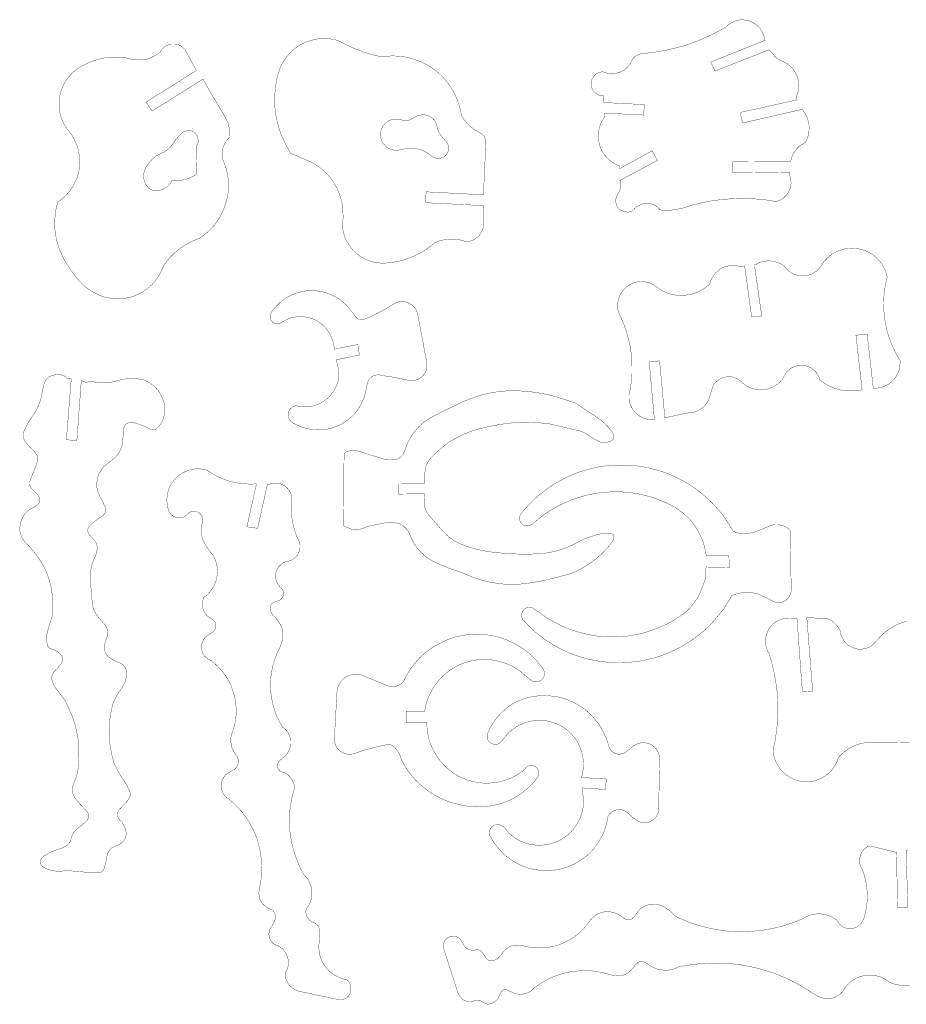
# Model space of a CAD drawing. Header units: millimetres. Extents: x 708 to 1207, y 129 to 426.
# Tile 1 of 2: x 708 to 975, y 130 to 426. Entities that reach past the tile are written whole.
import ezdxf

# ---------------------------------------------------------------- set-up
doc = ezdxf.new("R2010")
doc.units = ezdxf.units.MM

# ---------------------------------------------------------------- blocks, each defined once
blk = doc.blocks.new('WMF0')
at = {"color": 29, "lineweight": 0, "const_width": 0.149}
for points in [[(286.05, -89.3), (286.65, -90.19), (287.49, -90.93), (288.43, -91.48), (289.48, -91.93), (290.57, -92.07), (291.66, -92.07), (292.65, -91.83), (293.65, -91.33), (294.49, -90.34), (295.48, -89.54), (296.57, -88.9), (297.72, -88.4), (299.01, -88.05), (300.2, -87.95), (301.44, -88), (302.68, -88.3), (303.87, -88.7), (304.96, -89.39), (305.96, -90.19), (306.8, -91.08), (309.33, -91.23), (311.81, -91.18), (314.34, -90.88), (316.83, -90.34), (319.21, -89.69), (321.54, -88.85), (326.01, -87.76), (330.48, -86.86), (334.99, -86.22), (339.51, -85.82), (344.03, -85.62), (348.59, -85.62), (353.21, -85.87), (357.73, -86.32), (362.19, -87.06), (363.48, -86.66), (364.72, -86.07), (365.82, -85.27), (366.76, -84.33), (367.65, -83.29), (368.35, -82.1), (368.84, -80.86), (369.14, -79.57), (369.34, -78.23), (369.29, -76.89), (368.99, -75.5), (368.55, -74.26), (368.7, -73.01), (341.5, -73.36), (341.5, -68), (369.14, -67.9), (369.59, -66.21), (370.18, -64.58), (371.08, -63.14), (372.12, -61.75), (373.31, -60.56), (374.75, -59.61), (376.24, -58.77), (377.03, -57.23), (377.53, -55.54), (377.88, -53.85), (377.98, -52.12), (377.93, -50.33), (377.63, -48.64), (377.08, -47.01), (376.29, -45.37), (375.4, -43.93), (374.8, -42.89), (346.11, -49.49), (345.02, -44.42), (372.27, -38.37), (371.72, -37.28), (372.37, -35.79), (372.77, -34.15), (373.01, -32.46), (373.01, -30.87), (372.87, -29.19), (372.42, -27.5), (371.77, -26.01), (370.93, -24.57), (369.94, -23.23), (368.75, -22.09), (367.45, -21.05), (365.92, -20.2), (362.94, -18.86), (362.09, -18.12), (361.35, -17.32), (360.75, -16.48), (359.91, -15.68), (358.82, -14.44), (332.96, -24.57), (330.87, -20.3), (356.88, -9.93), (356.73, -9.48), (356.39, -7.94), (355.84, -6.55), (355.19, -5.26), (354.35, -4.02), (353.31, -2.93), (352.12, -1.99), (350.78, -1.24), (349.39, -0.65), (347.95, -0.3), (346.41, -0.1), (344.92, -0.1), (343.43, -0.4), (341.99, -0.89), (340.7, -1.54), (339.46, -2.38), (338.32, -3.42), (334.35, -5.71), (330.23, -7.74), (326.01, -9.58), (321.79, -11.27), (317.42, -12.66), (312.95, -13.85), (308.49, -14.84), (303.97, -15.59), (299.45, -16.08), (297.87, -16.23), (296.28, -16.73), (294.89, -17.42), (293.75, -18.51), (293, -19.8), (292.31, -21.05), (291.41, -22.24), (290.47, -23.28), (289.28, -24.22), (288.04, -24.87), (286.65, -25.41), (285.26, -25.71), (283.82, -25.81), (282.33, -25.76), (280.94, -25.51), (279.55, -25.02), (278.51, -25.02), (277.42, -25.26), (276.47, -25.76), (275.63, -26.41), (274.88, -27.2), (274.29, -28.09), (273.84, -29.09), (273.69, -30.18), (273.69, -31.22), (273.84, -32.31), (274.24, -33.31), (274.83, -34.25), (275.53, -35.04), (276.37, -35.69), (277.42, -36.18), (278.41, -36.43), (279.5, -36.48), (279.5, -39.66), (299.01, -40.65), (298.86, -45.67), (280.15, -44.72), (280.29, -46.26), (279.3, -47.7), (278.41, -49.34), (277.81, -50.98), (277.32, -52.71), (277.07, -54.5), (277.02, -56.29), (277.22, -58.07), (277.61, -59.86), (278.16, -61.55), (278.95, -63.19), (279.95, -64.63), (281.14, -65.97), (282.43, -67.26), (283.87, -68.3), (285.41, -69.19), (287.09, -69.94), (287.19, -71.33), (302.83, -62.79), (305.36, -67.36), (287.39, -76.99), (287.54, -77.03), (287.59, -80.81), (287.29, -82), (286.65, -83.14), (286.05, -84.03), (285.65, -85.03), (285.41, -86.12), (285.41, -87.21), (285.65, -88.3), (286.05, -89.3), (286.05, -89.3)], [(159.73, -110.49), (158.79, -109.35), (157.69, -107.66), (156.6, -105.92), (155.71, -104.04), (155.11, -102.1), (154.72, -100.07), (154.47, -98.08), (154.86, -95.6), (154.86, -93.17), (154.76, -90.68), (154.47, -88.2), (153.87, -85.82), (153.13, -83.44), (152.18, -81.15), (150.99, -78.92), (149.65, -76.84), (148.16, -74.9), (146.43, -73.06), (144.59, -71.43), (142.55, -69.94), (140.47, -68.65), (138.24, -67.55), (129.8, -63.98), (128.11, -61.1), (126.67, -58.22), (125.33, -55.29), (124.24, -52.12), (123.39, -48.94), (122.75, -45.76), (122.3, -42.49), (122.2, -39.21), (122.2, -35.94), (122.5, -32.66), (122.95, -29.38), (123.74, -26.21), (124.39, -24.12), (125.18, -22.14), (126.22, -20.2), (127.42, -18.41), (128.76, -16.73), (130.29, -15.14), (131.88, -13.75), (133.67, -12.51), (135.61, -11.42), (137.59, -10.57), (139.58, -9.93), (141.76, -9.38), (143.89, -9.08), (146.08, -9.03), (148.26, -9.13), (150.35, -9.43), (152.48, -9.98), (156.4, -12.06), (160.47, -13.85), (164.64, -15.49), (168.91, -16.78), (173.28, -17.82), (175.76, -17.47), (178.29, -17.37), (180.82, -17.42), (183.31, -17.67), (185.84, -18.12), (188.27, -18.76), (190.7, -19.61), (192.98, -20.55), (195.22, -21.69), (197.4, -23.08), (199.44, -24.57), (201.37, -26.21), (203.16, -27.99), (204.7, -29.93), (206.24, -32.02), (207.53, -34.1), (208.72, -36.38), (209.71, -38.72), (210.51, -41.1), (211.15, -43.58), (211.6, -46.01), (212.74, -47.8), (214.08, -49.44), (215.52, -50.88), (217.16, -52.22), (218.89, -53.36), (220.73, -54.4), (221.53, -54.9), (222.27, -55.59), (222.67, -56.39), (223.11, -57.83), (223.21, -59.17), (223.16, -60.56), (222.07, -83.84), (194.62, -82.4), (194.47, -87.61), (222.12, -89), (222.27, -93.91), (222.17, -97.19), (222.12, -98.53), (221.87, -99.87), (221.38, -101.16), (220.73, -102.35), (219.89, -103.44), (218.89, -104.38), (217.75, -105.18), (216.51, -105.77), (215.17, -106.17), (213.88, -106.32), (211.95, -105.67), (210.06, -105.23), (208.17, -105.03), (206.24, -105.03), (204.35, -105.18), (202.37, -105.53), (200.53, -106.02), (198.74, -106.82), (196.56, -108.6), (194.08, -110.34), (191.64, -111.78), (189.06, -113.07), (186.38, -114.16), (183.6, -115.11), (180.77, -115.8), (177.94, -116.3), (175.07, -116.5), (173.03, -116.5), (171, -116.35), (168.96, -115.9), (167.02, -115.25), (165.14, -114.41), (163.35, -113.42), (161.71, -112.23), (160.22, -110.89)], [(87.81, -28.49), (87.81, -28.49), (91.78, -35.44), (98.03, -45.86), (98.97, -47.75), (99.82, -49.69), (100.41, -51.82), (100.71, -53.9), (100.76, -56.04), (99.62, -57.23), (98.68, -58.52), (97.93, -59.96), (97.39, -61.55), (96.99, -63.14), (96.99, -64.73), (97.09, -66.41), (98.08, -68.65), (98.83, -70.93), (99.37, -73.31), (99.82, -75.69), (99.97, -78.08), (99.97, -80.51), (99.82, -82.94), (99.37, -85.32), (98.78, -87.66), (98.03, -89.89), (97.09, -92.17), (95.95, -94.31), (94.71, -96.34), (93.27, -98.33), (91.63, -100.07), (89.89, -101.75), (88, -103.29), (86.12, -104.68), (83.49, -105.67), (81.01, -106.87), (78.62, -108.26), (76.29, -109.89), (74.21, -111.63), (72.27, -113.62), (70.48, -115.7), (68.85, -117.93), (68.1, -119.92), (67.06, -121.86), (65.97, -123.64), (64.68, -125.38), (63.29, -126.92), (61.65, -128.36), (59.96, -129.65), (58.17, -130.79), (56.24, -131.68), (54.2, -132.48), (52.22, -133.07), (50.03, -133.42), (47.95, -133.62), (45.81, -133.62), (43.68, -133.37), (41.59, -133.02), (39.56, -132.43), (37.62, -131.58), (35.19, -130.34), (32.91, -128.9), (30.72, -127.17), (28.79, -125.28), (27, -123.2), (24.62, -119.92), (23.63, -118.43), (22.14, -116.2), (20.85, -113.77), (19.71, -111.28), (18.66, -108.75), (17.92, -106.17), (17.37, -103.49), (16.98, -100.76), (16.88, -98.03), (16.93, -95.35), (17.17, -92.57), (17.62, -89.89), (18.32, -87.26), (20.1, -85.97), (21.74, -84.58), (23.28, -82.94), (24.62, -81.25), (25.81, -79.42), (26.75, -77.48), (27.65, -75.45), (28.24, -73.31), (28.69, -71.18), (28.84, -68.94), (28.84, -66.81), (28.54, -64.63), (28.19, -62.49), (27.55, -60.36), (26.7, -58.37), (25.26, -55.59), (23.73, -53.56), (22.49, -51.92), (21.44, -50.18), (20.55, -48.4), (19.8, -46.51), (19.31, -44.57), (18.96, -42.54), (18.91, -40.5), (18.96, -38.47), (19.26, -36.48), (19.76, -34.55), (20.45, -32.66), (21.24, -30.82), (22.29, -29.09), (23.48, -27.45), (24.82, -25.91), (26.36, -24.57), (27.9, -23.38), (30.33, -21.94), (32.81, -20.75), (35.34, -19.71), (37.97, -18.91), (40.7, -18.32), (43.38, -17.97), (46.21, -17.92), (48.94, -18.02), (51.67, -18.41), (53.46, -18.96), (55.29, -19.26), (57.13, -19.31), (59.02, -19.21), (60.9, -18.86), (62.59, -18.32), (64.33, -17.47), (65.92, -16.58), (67.46, -15.39), (68.05, -14.34), (68.85, -13.5), (69.69, -12.76), (70.73, -12.26), (71.87, -11.86), (73.01, -11.66), (74.21, -11.66), (75.35, -11.86), (76.49, -12.16), (77.48, -12.71), (78.38, -13.5), (79.17, -14.3), (79.81, -15.29), (84.63, -24.37), (60.66, -39.41), (63.43, -43.78), (87.81, -28.49)], [(204.5, -58.67), (205, -59.41), (205.29, -60.41), (205.39, -61.35), (205.34, -62.34), (205.1, -63.29), (204.65, -64.13), (204.1, -64.92), (203.36, -65.57), (202.51, -65.97), (201.57, -66.26), (200.58, -66.41), (199.44, -66.31), (198.44, -65.97), (197.45, -65.52), (196.61, -64.77), (195.12, -63.73), (193.48, -62.84), (191.84, -62.19), (190.06, -61.7), (188.27, -61.55), (186.48, -61.55), (183.55, -62), (181.17, -62.49), (179.98, -62.49), (178.74, -62.34), (177.6, -62.04), (176.51, -61.5), (175.51, -60.85), (174.67, -59.96), (173.92, -59.02), (173.38, -57.97), (173.03, -56.78), (172.83, -55.64), (172.83, -54.4), (173.03, -53.26), (173.38, -52.07), (173.97, -50.98), (174.72, -50.08), (175.56, -49.19), (176.56, -48.54), (177.7, -48), (178.84, -47.7), (180.03, -47.6), (181.27, -47.6), (182.41, -47.85), (183.55, -48.15), (184.79, -48.3), (186.04, -48.2), (187.23, -47.8), (190.35, -46.11), (191.55, -45.76), (192.79, -45.52), (194.03, -45.57), (195.22, -45.86), (196.41, -46.36), (197.45, -47.05), (198.39, -47.9), (199.09, -48.94), (199.59, -50.08), (199.88, -51.27), (200.23, -52.71), (200.83, -54.1), (201.62, -55.29), (204.5, -58.67)], [(73.06, -76.89), (74.85, -76.99), (76.59, -76.99), (78.28, -76.69), (80.01, -76.34), (81.6, -75.74), (83.14, -74.95), (84.58, -74.06), (84.48, -67.31), (84.58, -60.56), (85.08, -59.71), (85.47, -58.77), (85.52, -57.83), (85.42, -56.83), (85.13, -55.89), (84.63, -55.05), (83.98, -54.3), (83.24, -53.71), (82.3, -53.31), (81.4, -53.11), (80.41, -53.11), (79.47, -53.31), (78.52, -53.71), (77.73, -54.3), (76.09, -55.94), (74.55, -57.73), (73.26, -59.66), (72.12, -61.05), (70.78, -62.29), (69.29, -63.34), (67.65, -64.08), (65.92, -64.97), (64.38, -66.07), (62.99, -67.36), (61.75, -68.8), (60.7, -70.38), (59.91, -72.12), (59.51, -73.41), (59.41, -74.75), (59.51, -76.04), (59.81, -77.43), (60.36, -78.62), (61.1, -79.72), (61.95, -80.76), (62.84, -81.3), (63.78, -81.7), (64.82, -81.8), (66.12, -81.8), (67.36, -81.6), (68.6, -81.2), (69.74, -80.61), (70.83, -79.86), (71.77, -78.97), (72.52, -77.88), (73.06, -76.89), (73.06, -76.89)], [(420.42, -169.31), (421.01, -167.82), (421.36, -166.23), (421.51, -164.59), (421.51, -163.05), (419.82, -160.32), (418.43, -157.45), (417.19, -154.57), (416.1, -151.54), (415.15, -148.41), (414.51, -145.33), (414.01, -142.21), (413.77, -139.03), (413.67, -135.8), (413.77, -132.63), (414.11, -129.45), (414.61, -126.27), (415.35, -123.15), (414.91, -121.36), (414.31, -119.67), (413.52, -118.08), (412.47, -116.55), (411.33, -115.11), (410.09, -113.77), (408.7, -112.67), (407.11, -111.68), (405.48, -110.79), (403.74, -110.14), (402, -109.75), (400.16, -109.45), (398.38, -109.4), (396.54, -109.45), (394.75, -109.79), (393.02, -110.29), (391.28, -110.94), (389.69, -111.78), (388.2, -112.82), (386.81, -114.01), (385.57, -115.3), (384.43, -116.74), (383.44, -118.28), (382.49, -119.47), (381.45, -120.37), (380.21, -121.21), (378.92, -121.86), (377.53, -122.3), (376.09, -122.55), (374.65, -122.6), (373.16, -122.5), (371.77, -122.15), (370.38, -121.66), (369.14, -120.91), (367.95, -120.07), (366.96, -119.03), (366.06, -117.84), (364.63, -116.94), (363.09, -116.3), (361.5, -115.8), (359.81, -115.5), (358.12, -115.45), (356.44, -115.6), (354.8, -116.05), (353.26, -116.74), (351.77, -117.59), (351.77, -117.14), (355.29, -141.81), (350.48, -142.26), (347.15, -118.13), (345.47, -118.33), (344.03, -117.93), (342.59, -117.69), (341.05, -117.69), (339.61, -117.79), (338.17, -118.13), (336.78, -118.58), (335.49, -119.32), (334.3, -120.22), (333.21, -121.21), (332.31, -122.4), (331.47, -123.64), (330.87, -124.98), (330.48, -126.47), (328.94, -127.76), (327.3, -129), (325.51, -129.95), (323.68, -130.74), (321.74, -131.39), (319.75, -131.73), (317.72, -131.98), (315.68, -131.98), (313.6, -131.73), (311.66, -131.34), (309.73, -130.69), (307.94, -129.85), (306.15, -128.76), (304.52, -127.56), (303.23, -126.77), (301.89, -126.12), (300.45, -125.68), (299.01, -125.43), (297.47, -125.38), (295.98, -125.48), (294.49, -125.83), (293.1, -126.32), (291.76, -127.07), (290.57, -127.91), (289.43, -128.95), (288.48, -130.15), (287.69, -131.39), (287.04, -132.78), (286.6, -134.22), (286.4, -135.7), (286.35, -137.24), (286.45, -138.73), (286.8, -140.17), (287.39, -141.56), (288.04, -142.9), (289.38, -146.03), (290.52, -149.3), (291.46, -152.58), (292.26, -155.91), (292.75, -159.23), (293.1, -162.66), (293.2, -166.03), (293.2, -169.41), (292.9, -172.83), (292.45, -176.26), (291.76, -179.63), (291.76, -181.12), (291.91, -182.66), (292.36, -184.2), (293, -185.54), (293.8, -186.93), (294.79, -188.12), (295.98, -189.11), (297.27, -190.01), (298.66, -190.65), (300.15, -191.15), (301.59, -191.35), (303.18, -191.4), (303.92, -191.35), (301.44, -163.75), (306.4, -163.3), (308.93, -190.55), (320.1, -188.17), (321.59, -188.12), (323.03, -187.77), (324.47, -187.28), (325.76, -186.58), (326.95, -185.74), (328.04, -184.7), (328.94, -183.55), (329.68, -182.31), (330.28, -180.92), (330.67, -179.48), (331.67, -176.11), (332.66, -174.17), (333.65, -173.23), (334.74, -172.34), (335.89, -171.69), (337.18, -171.19), (338.47, -170.95), (339.81, -170.9), (341.2, -171), (342.49, -171.39), (343.68, -171.94), (344.82, -172.68), (345.76, -173.53), (347.15, -174.67), (348.54, -175.56), (350.13, -176.26), (351.67, -176.8), (353.36, -177.05), (355.1, -177.15), (356.73, -177.05), (358.37, -176.7), (359.96, -176.11), (361.5, -175.31), (362.89, -174.37), (364.13, -173.28), (365.22, -171.99), (366.11, -170.5), (366.91, -169.01), (367.75, -167.97), (368.84, -167.12), (370.04, -166.38), (371.28, -165.93), (372.57, -165.54), (373.96, -165.44), (375.35, -165.44), (376.69, -165.73), (377.93, -166.18), (379.17, -166.83), (380.26, -167.72), (381.25, -168.66), (382, -169.75), (382.64, -170.95), (383.09, -172.29), (384.73, -173.58), (386.47, -174.72), (388.4, -175.66), (390.29, -176.46), (392.27, -177.05), (394.36, -177.5), (396.44, -177.7), (398.58, -177.7), (400.66, -177.6), (402.75, -177.25), (403.34, -177.15), (400.41, -151.04), (405.77, -150.45), (408.7, -176.36), (410.29, -176.36), (411.88, -176.16), (413.47, -175.66), (414.91, -175.02), (416.3, -174.27), (417.54, -173.23), (418.68, -172.04), (419.62, -170.75), (420.42, -169.31), (420.42, -169.31)], [(119.92, -142.75), (120.17, -143.5), (120.66, -144.19), (121.16, -144.79), (121.96, -145.23), (122.7, -145.48), (123.54, -145.48), (124.39, -145.38), (126.72, -144.19), (128.76, -143.1), (130.49, -142.6), (132.23, -142.26), (134.02, -142.16), (135.85, -142.16), (137.64, -142.41), (139.38, -142.85), (141.07, -143.5), (142.65, -144.29), (144.14, -145.33), (145.48, -146.48), (146.72, -147.77), (147.82, -149.26), (148.76, -150.79), (149.5, -152.43), (150.05, -154.12), (150.4, -155.86), (150.6, -156.5), (150.65, -157.74), (161.96, -155.46), (162.71, -160.52), (151.64, -162.76), (152.68, -167.27), (152.83, -169.16), (152.73, -171), (152.48, -172.83), (151.94, -174.62), (151.19, -176.31), (150.3, -177.94), (149.16, -179.43), (147.92, -180.82), (146.53, -181.97), (144.94, -183.01), (143.3, -183.9), (141.61, -184.6), (139.82, -185.04), (137.99, -185.29), (136.1, -185.34), (134.27, -185.19), (132.43, -184.79), (131.49, -184.94), (130.59, -185.39), (129.85, -186.04), (129.25, -186.83), (128.81, -187.67), (128.66, -188.67), (128.66, -189.61), (128.81, -190.55), (129.25, -191.4), (129.9, -192.19), (130.64, -192.84), (132.53, -193.83), (134.61, -194.77), (136.7, -195.47), (138.83, -195.96), (141.02, -196.21), (143.2, -196.31), (145.43, -196.21), (147.62, -195.91), (149.75, -195.37), (151.84, -194.62), (153.82, -193.73), (155.71, -192.54), (157.49, -191.3), (159.18, -189.86), (160.72, -188.27), (162.01, -186.48), (163.2, -184.65), (164.15, -182.66), (164.99, -180.63), (165.64, -178.49), (165.98, -176.31), (166.78, -173.28), (167.52, -171.89), (168.32, -171.14), (169.21, -170.55), (170.15, -170.2), (171.19, -170), (172.29, -170), (173.33, -170.2), (176.16, -170.75), (177.7, -170.9), (186.83, -172.73), (188.07, -172.73), (189.31, -172.63), (190.5, -172.24), (191.64, -171.64), (192.64, -170.9), (193.48, -169.95), (194.23, -168.96), (194.67, -167.82), (194.97, -166.53), (195.07, -165.29), (194.97, -164.1), (190.6, -141.02), (190.25, -139.82), (189.71, -138.68), (189.01, -137.69), (188.07, -136.8), (187.13, -136.1), (186.04, -135.51), (184.84, -135.11), (183.65, -134.96), (182.36, -134.96), (181.17, -135.16), (180.03, -135.61), (178.94, -136.15), (178.29, -136.6), (174.67, -138.73), (171.64, -140.42), (168.56, -141.91), (165.34, -143.25), (164.39, -143.5), (163.4, -143.55), (162.41, -143.35), (161.61, -142.9), (160.87, -142.21), (159.58, -140.52), (158.24, -138.73), (156.85, -137), (155.21, -135.51), (153.57, -134.07), (151.64, -132.88), (149.7, -131.88), (147.67, -130.99), (145.53, -130.39), (143.4, -129.95), (141.16, -129.75), (138.93, -129.75), (136.7, -129.85), (134.56, -130.29), (132.43, -130.89), (130.34, -131.73), (128.36, -132.73), (126.52, -133.92), (124.74, -135.31), (123.2, -136.85), (121.71, -138.53), (120.42, -140.27), (120.07, -141.07), (119.92, -141.86), (119.92, -142.75), (119.92, -142.75)], [(68.3, -180.92), (68.94, -182.41), (69.34, -184.05), (69.59, -185.69), (69.59, -187.33), (69.34, -188.96), (68.94, -190.55), (68.45, -191.94), (67.8, -193.23), (66.96, -194.42), (65.97, -195.47), (65.27, -195.91), (64.53, -196.21), (63.68, -196.26), (62.89, -196.16), (62.14, -195.81), (59.41, -194.47), (56.58, -193.38), (54.75, -192.84), (52.81, -192.84), (52.07, -192.98), (51.32, -193.38), (50.63, -193.83), (50.18, -194.77), (49.83, -195.81), (49.78, -196.86), (49.29, -202.37), (48.99, -204.05), (48.4, -205.74), (47.6, -207.28), (46.61, -208.67), (45.37, -209.91), (43.98, -211), (42.54, -212.09), (40.25, -214.03), (39.11, -215.57), (38.12, -217.31), (37.43, -219.09), (37.08, -220.98), (37.08, -222.27), (37.03, -223.66), (37.23, -225.15), (38.22, -227.68), (39.51, -230.11), (41, -233.24), (41.2, -234.18), (41.2, -235.08), (41, -236.02), (40.06, -237.21), (34.7, -241.08), (33.75, -242.02), (32.96, -243.12), (32.66, -243.81), (32.61, -244.51), (32.81, -245.25), (33.11, -246), (33.9, -247.09), (34.89, -248.13), (35.79, -248.97), (36.48, -249.97), (36.98, -251.11), (37.18, -252.35), (37.18, -253.59), (36.58, -256.02), (35.64, -258.36), (34.7, -260.79), (34.05, -263.37), (34.05, -269.23), (34.4, -275.08), (35.09, -280.99), (35.59, -282.63), (36.43, -284.12), (37.43, -285.56), (40.8, -289.53), (41.5, -290.52), (41.94, -291.61), (42.19, -292.8), (42.24, -293.99), (41.79, -295.73), (41.1, -297.47), (40.75, -299.35), (40.65, -301.19), (40.95, -302.53), (41.55, -303.72), (42.39, -304.76), (43.43, -305.56), (45.37, -306.75), (47.5, -307.64), (48.54, -308.09), (49.59, -308.79), (50.33, -309.68), (50.93, -310.72), (51.22, -311.86), (51.32, -313.3), (51.13, -314.79), (50.78, -316.18), (50.23, -317.52), (49.04, -319.8), (47.5, -321.94), (46.36, -323.78), (45.42, -325.66), (44.62, -327.7), (44.08, -329.78), (43.73, -331.92), (43.18, -335.44), (42.89, -339.01), (42.89, -342.59), (43.18, -346.16), (43.73, -349.59), (44.42, -352.86), (45.37, -356.19), (46.71, -358.87), (48.25, -361.55), (49.93, -364.03), (51.52, -366.61), (52.81, -369.34), (52.96, -370.38), (52.96, -371.38), (52.61, -372.37), (51.47, -374.16), (49.93, -375.74), (47.6, -378.23), (47.05, -379.12), (46.81, -380.16), (46.86, -381.25), (47.35, -382.2), (48, -382.99), (49.14, -384.28), (50.03, -385.72), (50.73, -387.36), (51.08, -389.05), (51.03, -390.14), (50.83, -391.18), (50.38, -392.22), (49.78, -393.17), (48.99, -393.91), (48.1, -394.51), (45.62, -395.65), (44.57, -396.05), (43.68, -396.69), (43.03, -397.48), (42.49, -398.48), (41.79, -400.51), (41.4, -402.7), (40.65, -405.92), (40.3, -406.72), (39.76, -407.46), (39.01, -408.01), (38.12, -408.26), (35.44, -408.35), (25.26, -407.41), (22.78, -407.26), (20.35, -407.46), (18.61, -407.51), (16.88, -407.41), (15.14, -407.11), (13.5, -406.57), (11.91, -405.87), (10.87, -405.08), (10.13, -404.09), (9.93, -403.29), (9.98, -402.5), (10.32, -401.8), (11.12, -400.81), (12.11, -399.97), (14.2, -398.73), (16.43, -397.73), (18.71, -397.04), (20.95, -396.19), (22.93, -395), (23.78, -394.06), (24.47, -392.92), (24.77, -391.68), (25.22, -390.29), (25.96, -388.95), (27, -387.86), (31.17, -384.33), (32.71, -382.69), (33.11, -381.95), (33.16, -381.15), (33.06, -380.31), (32.71, -379.57), (30.87, -377.43), (28.54, -375), (26.46, -372.37), (25.81, -371.18), (25.41, -369.89), (25.26, -368.45), (25.41, -367.11), (25.81, -365.82), (26.95, -363.09), (27.7, -360.46), (28.19, -357.83), (28.34, -355.05), (28.29, -352.32), (28.29, -348.05), (28.19, -345.66), (27.85, -343.33), (27.25, -340.11), (26.41, -336.88), (25.36, -333.7), (24.02, -330.62), (22.04, -326.21), (20.15, -323.53), (18.17, -321), (17.07, -319.61), (16.23, -318.02), (15.59, -316.38), (15.39, -315.44), (15.49, -314.44), (15.68, -313.55), (16.13, -312.66), (16.73, -311.91), (19.56, -308.83), (20.15, -307.99), (20.55, -307), (20.6, -306.01), (20.35, -304.86), (19.76, -303.82), (18.96, -302.98), (17.57, -302.08), (16.08, -301.49), (15.04, -301.09), (14.15, -300.55), (13.6, -299.95), (13.35, -299.3), (13, -297.57), (12.95, -295.83), (13.15, -294.04), (13.5, -292.31), (15.64, -285.36), (15.93, -282.97), (15.98, -280.59), (15.83, -278.16), (15.68, -275.38), (15.29, -272.55), (14.64, -269.82), (13.9, -267.14), (12.86, -264.46), (11.71, -261.88), (10.32, -259.45), (7.94, -256.02), (5.36, -252.85), (2.48, -249.82), (1.64, -248.68), (0.94, -247.48), (0.45, -246.14), (0.2, -244.8), (0.15, -243.36), (0.3, -242.02), (0.6, -240.68), (1.04, -239.15), (1.74, -237.81), (2.58, -236.52), (3.62, -235.42), (4.86, -234.43), (6.15, -233.69), (7.54, -232.94), (8.79, -232), (9.33, -231.4), (9.73, -230.66), (9.78, -229.86), (9.53, -228.67), (8.93, -227.63), (6.8, -225.4), (5.76, -224.35), (5.01, -223.11), (4.86, -222.32), (4.86, -221.48), (5.01, -220.58), (8.09, -212.94), (8.74, -210.8), (8.74, -209.76), (8.54, -208.77), (8.09, -207.92), (7.15, -206.68), (6.65, -206.14), (4.62, -204.2), (2.78, -202.07), (2.23, -201.17), (1.89, -200.18), (1.79, -199.09), (1.84, -198.05), (2.13, -197.05), (3.42, -194.23), (4.91, -191.59), (6.65, -189.01), (7.94, -187.03), (9.08, -184.84), (9.93, -182.51), (10.52, -180.23), (11.02, -177.35), (11.71, -174.47), (12.11, -173.38), (12.66, -172.39), (13.35, -171.59), (14.2, -170.85), (15.54, -170.3), (16.88, -169.95), (18.27, -169.85), (19.71, -169.95), (20.9, -170.25), (21.89, -170.85), (22.73, -171.69), (24.77, -171.89), (22.44, -201.08), (27.45, -201.37), (29.58, -172.68), (31.72, -173.68), (33.11, -173.28), (34.5, -173.28), (39.86, -173.78), (41.99, -173.87), (44.03, -173.53), (47.8, -172.53), (50.03, -172.04), (52.32, -171.74), (54.6, -171.74), (56.93, -171.94), (59.22, -172.34), (60.9, -172.98), (62.49, -173.92), (64.03, -175.02), (65.32, -176.31), (66.51, -177.7), (67.5, -179.24), (68.3, -180.92), (68.3, -180.92)], [(280.39, -202.22), (280, -202.51), (278.85, -202.42), (277.71, -202.02), (275.08, -200.63), (272.5, -199.04), (271.06, -198.05), (269.57, -197.3), (267.93, -196.76), (266.3, -196.41), (254.14, -193.53), (249.17, -192.98), (244.16, -192.69), (239.15, -192.69), (234.38, -193.13), (229.62, -193.78), (224.9, -194.67), (220.18, -195.81), (216.46, -196.91), (212.74, -198.39), (209.17, -200.13), (205.69, -202.07), (201.82, -205.15), (198.1, -208.52), (196.96, -209.66), (196.06, -210.9), (195.22, -212.24), (194.62, -213.73), (194.18, -215.22), (193.73, -221.97), (181.37, -222.07), (181.42, -227.03), (193.88, -226.94), (193.68, -230.91), (193.73, -231.55), (193.98, -233.14), (194.47, -234.68), (195.52, -236.52), (196.81, -238.15), (202.76, -244.9), (204.4, -246.49), (206.14, -248.03), (207.97, -249.32), (210.01, -250.41), (212.09, -251.31), (215.37, -252.45), (218.8, -253.44), (222.17, -254.19), (225.64, -254.73), (229.17, -255.13), (234.23, -255.58), (239.29, -255.77), (244.36, -255.77), (249.42, -255.58), (252.6, -255.18), (255.77, -254.58), (258.85, -253.69), (261.88, -252.7), (264.81, -251.41), (267.59, -249.87), (270.66, -248.43), (273.79, -247.29), (276.97, -246.34), (280.29, -245.75), (282.53, -245.75), (283.32, -246), (284.07, -246.34), (284.46, -246.89), (284.61, -247.48), (284.46, -248.53), (284.02, -249.37), (282.43, -251.7), (280.59, -253.69), (278.51, -255.82), (276.27, -257.76), (273.89, -259.6), (271.46, -261.23), (268.93, -262.77), (266.2, -264.06), (263.52, -265.2), (257.56, -266.84), (251.6, -268.28), (245.6, -269.37), (242.17, -269.92), (238.7, -270.17), (235.27, -270.22), (231.85, -270.12), (228.42, -269.72), (225, -269.13), (221.67, -268.33), (218.35, -267.34), (210.41, -264.16), (206.04, -262.72), (201.82, -260.99), (197.65, -259.05), (195.66, -257.81), (193.78, -256.42), (192.09, -254.78), (190.5, -252.99), (189.16, -251.11), (187.97, -249.07), (187.03, -246.89), (186.53, -245.6), (185.79, -244.36), (184.84, -243.32), (183.8, -242.32), (182.61, -241.58), (181.32, -241.03), (179.43, -240.68), (177.5, -240.63), (175.51, -240.73), (173.58, -241.08), (166.38, -242.57), (163.75, -243.66), (162.21, -244.06), (160.62, -244.21), (159.28, -243.96), (157.99, -243.51), (155.11, -242.12), (155.36, -207.63), (156.2, -206.93), (157.25, -206.54), (158.39, -206.19), (159.73, -206.14), (161.17, -206.24), (162.56, -206.54), (166.58, -207.92), (174.77, -210.41), (177.1, -210.75), (179.43, -210.65), (180.58, -210.41), (181.62, -209.86), (182.56, -209.22), (183.4, -208.32), (184, -207.28), (184.74, -205.44), (185.59, -203.11), (186.68, -200.88), (187.92, -198.79), (189.46, -196.76), (191.05, -194.87), (192.98, -193.18), (194.92, -191.74), (197.01, -190.4), (203.11, -187.23), (209.27, -184.3), (212.49, -182.76), (215.87, -181.42), (219.29, -180.23), (222.72, -179.24), (226.29, -178.49), (229.86, -177.94), (233.49, -177.65), (237.06, -177.6), (240.78, -177.75), (244.8, -178.09), (248.82, -178.69), (252.85, -179.48), (256.77, -180.48), (266.2, -183.5), (271.36, -186.98), (274.69, -189.11), (278.01, -191.45), (280.15, -193.23), (282.13, -195.32), (283.82, -197.5), (284.26, -198.44), (284.46, -199.49), (284.41, -200.33), (283.97, -201.08), (282.73, -201.87), (281.58, -202.17), (280.39, -202.22), (280.39, -202.22)], [(79.57, -216.21), (78.03, -216.91), (76.59, -217.9), (75.25, -218.94), (74.11, -220.28), (73.01, -221.62), (72.12, -223.11), (71.43, -224.7), (70.93, -226.39), (70.68, -228.08), (70.53, -229.76), (70.63, -231.5), (70.88, -233.19), (71.38, -234.88), (71.87, -235.92), (72.52, -236.76), (73.31, -237.41), (74.26, -238), (75.35, -238.3), (76.34, -238.45), (77.48, -238.4), (78.52, -238.05), (79.47, -237.51), (80.31, -236.81), (80.96, -236.02), (81.8, -235.52), (82.69, -235.27), (83.64, -235.27), (84.48, -235.32), (85.32, -235.62), (86.17, -236.12), (86.81, -236.76), (87.31, -237.56), (87.61, -238.45), (87.71, -239.29), (87.71, -240.24), (87.46, -241.13), (87.01, -241.98), (86.91, -243.61), (86.91, -245.25), (87.21, -246.94), (87.66, -248.58), (88.3, -250.12), (89.15, -251.6), (90.09, -252.94), (92.62, -256.32), (93.56, -258.16), (94.16, -259.94), (94.56, -261.78), (94.71, -263.62), (94.66, -265.45), (94.41, -267.34), (93.86, -269.13), (93.17, -270.81), (92.17, -272.45), (91.08, -273.94), (89.79, -275.28), (88.3, -276.47), (87.86, -277.56), (87.56, -278.76), (87.56, -280.1), (87.66, -281.34), (88, -282.48), (88.55, -283.57), (89.25, -284.61), (90.09, -285.56), (91.13, -286.25), (92.97, -287.49), (93.51, -288.14), (93.81, -288.93), (93.91, -289.77), (93.91, -290.82), (93.56, -291.76), (93.02, -292.65), (90.98, -294.04), (90.24, -294.54), (89.3, -295.23), (88.5, -296.08), (87.86, -297.12), (87.41, -298.21), (87.21, -299.35), (87.06, -300.55), (87.21, -301.74), (87.56, -302.83), (88.05, -303.87), (88.8, -304.81), (89.69, -305.61), (90.59, -306.25), (91.73, -306.75), (93.61, -308.34), (95.4, -310.03), (97.09, -311.91), (98.58, -313.85), (99.87, -315.98), (101.01, -318.17), (101.9, -320.45), (102.65, -322.83), (103.19, -325.21), (103.59, -327.7), (103.69, -330.13), (103.69, -332.61), (103.44, -335.09), (102.94, -337.52), (102.25, -339.91), (101.36, -342.24), (101.16, -343.83), (101.16, -345.57), (101.36, -347.2), (101.85, -348.84), (102.55, -350.33), (103.54, -351.72), (104.19, -352.71), (104.58, -353.76), (104.78, -354.95), (104.73, -356.14), (104.24, -357.08), (103.64, -358.07), (102.85, -358.82), (101.9, -359.41), (100.96, -359.91), (99.87, -360.51), (98.87, -361.2), (98.08, -362.14), (97.39, -363.19), (96.89, -364.28), (96.59, -365.57), (96.54, -366.76), (96.59, -368), (96.94, -369.19), (97.48, -370.23), (98.18, -371.28), (99.02, -372.17), (100.02, -372.87), (102.3, -374.8), (104.43, -376.94), (106.47, -379.12), (108.26, -381.5), (109.94, -383.98), (111.33, -386.66), (112.62, -389.29), (113.72, -392.12), (114.51, -395), (115.2, -397.93), (115.65, -400.86), (115.9, -403.84), (115.95, -406.87), (115.8, -409.79), (115.45, -412.77), (114.81, -415.65), (114.56, -417.98), (114.81, -420.07), (115.2, -421.26), (115.8, -422.4), (116.64, -423.39), (117.59, -424.29), (118.63, -425.03), (119.77, -425.58), (120.66, -425.98), (121.46, -426.57), (122.05, -427.27), (122.45, -428.11), (122.55, -429.1), (122.5, -430), (122.05, -431.49), (121.36, -432.92), (120.47, -434.31), (119.87, -435.26), (119.57, -436.3), (119.37, -437.39), (119.47, -438.53), (119.72, -439.58), (120.17, -440.57), (120.86, -441.51), (121.66, -442.26), (122.6, -442.8), (123.69, -443.2), (124.88, -443.94), (126.03, -444.84), (126.87, -445.83), (127.66, -447.02), (128.21, -448.31), (128.56, -449.65), (128.71, -451.09), (128.66, -452.48), (128.31, -453.82), (127.86, -455.21), (127.12, -456.35), (127.22, -457.74), (127.51, -459.03), (128.01, -460.22), (128.66, -461.42), (129.5, -462.46), (130.49, -463.3), (131.58, -464.05), (132.83, -464.64), (134.07, -465.04), (152.73, -468.96), (153.82, -469.01), (154.86, -468.86), (155.81, -468.56), (156.75, -467.97), (157.49, -467.27), (158.09, -466.38), (158.49, -465.44), (158.64, -464.39), (158.64, -463.3), (158.24, -461.71), (157.35, -459.93), (156.4, -459.43), (154.72, -458.98), (153.03, -458.39), (151.39, -457.54), (149.85, -456.65), (148.46, -455.51), (147.22, -454.22), (146.13, -452.83), (145.19, -451.29), (144.39, -449.65), (143.84, -447.91), (143.5, -446.18), (143.3, -444.39), (143.3, -442.6), (143.55, -440.87), (143.75, -439.13), (143.84, -437.39), (143.75, -435.65), (143.45, -434.66), (142.95, -433.77), (142.26, -432.97), (141.41, -432.38), (140.52, -431.98), (139.58, -431.53), (138.73, -430.89), (138.04, -430.05), (137.54, -429.2), (137.19, -428.16), (137.09, -427.17), (137.14, -426.17), (137.54, -425.13), (138.09, -424.29), (138.78, -423.44), (139.33, -422), (139.77, -420.57), (139.97, -418.98), (139.97, -417.39), (139.82, -415.9), (139.43, -414.31), (138.83, -412.87), (138.09, -411.48), (137.14, -410.24), (136.1, -409.1), (134.56, -406.22), (133.22, -403.24), (132.03, -400.12), (131.04, -396.99), (130.24, -393.76), (129.7, -390.54), (129.3, -387.26), (129.2, -383.93), (129.25, -380.71), (129.5, -377.38), (130.05, -374.16), (130.69, -370.98), (131.68, -367.75), (131.49, -366.31), (131.09, -364.97), (130.39, -363.63), (129.55, -362.44), (128.56, -361.45), (127.32, -360.56), (125.93, -360.06), (125.13, -359.86), (124.49, -359.31), (123.94, -358.67), (123.54, -357.92), (123.44, -357.08), (123.54, -356.19), (123.94, -355.39), (124.54, -354.6), (125.93, -353.41), (127.02, -352.61), (127.91, -351.57), (128.66, -350.43), (129.2, -349.24), (129.65, -347.95), (129.8, -346.61), (129.8, -345.27), (129.65, -343.93), (129.2, -342.64), (128.61, -341.4), (127.86, -340.3), (126.87, -339.36), (125.83, -338.47), (124.44, -335.99), (123.2, -333.4), (122.2, -330.72), (121.36, -327.94), (120.76, -325.16), (120.37, -322.29), (120.17, -319.41), (120.17, -316.58), (120.42, -313.7), (120.91, -310.87), (121.56, -308.04), (122.45, -305.36), (123.49, -302.63), (124.83, -300.1), (125.78, -297.57), (126.12, -294.79), (126.03, -293.1), (125.68, -291.51), (125.08, -289.87), (124.24, -288.43), (123.25, -287.04), (122.05, -285.8), (121.26, -285.01), (120.57, -284.07), (120.17, -282.92), (119.92, -281.88), (119.97, -280.99), (120.27, -280.24), (120.76, -279.55), (121.41, -279), (122.15, -278.66), (123.35, -278.31), (124.14, -278.01), (124.93, -277.61), (125.53, -276.97), (126.03, -276.27), (126.27, -275.48), (126.37, -274.59), (126.32, -273.74), (126.03, -272.95), (125.53, -272.2), (124.88, -271.71), (124.09, -270.76), (123.44, -269.72), (122.95, -268.73), (122.7, -267.54), (122.55, -266.35), (122.65, -265.2), (122.9, -264.01), (123.39, -262.92), (124.04, -261.88), (124.88, -261.04), (125.73, -260.24), (126.82, -259.74), (127.91, -259.3), (129.1, -259.05), (130.29, -258.6), (131.29, -257.96), (132.28, -257.11), (133.07, -256.17), (133.67, -255.03), (134.12, -253.89), (134.27, -252.65), (134.27, -251.31), (134.02, -250.07), (133.57, -248.97), (132.93, -247.88), (131.93, -245.1), (131.14, -242.32), (130.54, -239.49), (130.15, -236.61), (130, -233.74), (130, -230.81), (130.15, -227.88), (129.8, -226.64), (129.2, -225.4), (128.31, -224.3), (127.37, -223.46), (126.22, -222.72), (124.98, -222.17), (123.69, -221.87), (122.3, -221.77), (121.01, -221.87), (119.72, -222.27), (118.63, -222.57), (113.96, -243.41), (108.85, -242.72), (113.42, -222.22), (113.32, -222.17), (110.59, -222.27), (107.76, -222.17), (104.98, -221.87), (102.3, -221.33), (99.57, -220.58), (96.99, -219.59), (94.46, -218.5), (92.03, -217.11), (89.74, -215.57), (88.05, -215.17), (86.32, -214.97), (84.58, -214.97), (82.84, -215.12), (81.2, -215.57), (79.57, -216.21), (79.57, -216.21)], [(239.34, -238.15), (239.34, -239), (239.59, -239.84), (239.94, -240.68), (240.54, -241.38), (241.23, -241.88), (242.12, -242.12), (242.97, -242.27), (243.91, -242.17), (244.66, -241.88), (246.34, -240.78), (247.73, -239.54), (249.02, -238.45), (251.85, -236.32), (254.83, -234.43), (257.86, -232.74), (260.99, -231.2), (264.21, -229.86), (267.49, -228.72), (270.86, -227.73), (274.29, -226.99), (277.71, -226.44), (281.19, -226.09), (284.66, -225.94), (288.19, -225.99), (291.71, -226.29), (295.09, -226.74), (298.56, -227.48), (301.99, -228.33), (305.31, -229.47), (308.49, -230.71), (311.66, -232.25), (313.85, -233.44), (315.93, -234.83), (317.92, -236.32), (319.75, -238.05), (321.44, -239.84), (322.93, -241.83), (324.32, -243.91), (325.51, -246.09), (326.6, -248.38), (327.45, -250.66), (328.09, -253.04), (328.74, -256.62), (339.61, -256.62), (339.71, -262.13), (328.64, -261.93), (328.49, -267.34), (326.65, -272.05), (325.76, -274.39), (324.57, -276.67), (323.13, -278.81), (321.54, -280.84), (319.8, -282.68), (317.87, -284.36), (315.78, -285.8), (312.86, -287.59), (309.88, -289.23), (306.8, -290.67), (303.62, -291.91), (300.4, -293), (297.12, -293.94), (293.75, -294.54), (290.42, -295.09), (286.99, -295.33), (283.52, -295.43), (280.1, -295.33), (276.77, -295.04), (273.39, -294.49), (270.07, -293.75), (266.74, -292.85), (263.52, -291.76), (260.34, -290.47), (257.26, -288.93), (254.28, -287.34), (251.36, -285.56), (248.63, -283.47), (245.55, -281.54), (244.26, -281.19), (243.41, -281.29), (242.57, -281.54), (241.78, -282.03), (241.18, -282.68), (240.68, -283.42), (240.44, -284.26), (240.39, -285.16), (240.49, -286.05), (240.83, -286.85), (241.38, -287.54), (243.86, -290.27), (246.54, -292.7), (249.37, -295.04), (252.3, -297.17), (255.38, -299.11), (258.55, -300.89), (261.83, -302.48), (265.2, -303.87), (268.68, -305.01), (272.2, -306.01), (275.78, -306.75), (279.4, -307.3), (283.02, -307.64), (286.5, -307.74), (290.02, -307.69), (293.5, -307.4), (296.97, -307), (300.35, -306.3), (303.77, -305.46), (307.1, -304.42), (310.37, -303.18), (313.5, -301.79), (316.68, -300.15), (319.66, -298.36), (322.53, -296.48), (325.31, -294.29), (328.04, -292.11), (330.58, -289.72), (332.96, -287.09), (335.19, -284.46), (337.28, -281.63), (339.16, -278.71), (340.9, -275.73), (342.69, -274.98), (344.57, -274.49), (346.46, -274.14), (348.44, -274.09), (350.33, -274.19), (352.27, -274.54), (354.1, -275.08), (355.89, -275.93), (357.33, -276.57), (360.06, -278.01), (361.1, -278.56), (362.24, -278.9), (363.43, -279), (364.58, -278.9), (365.72, -278.56), (366.71, -277.96), (367.6, -277.22), (368.35, -276.27), (368.89, -275.28), (369.29, -274.14), (369.39, -273), (369.04, -244.56), (368.1, -243.71), (366.96, -242.87), (365.72, -242.27), (364.38, -241.93), (363.09, -241.68), (361.75, -241.68), (360.41, -241.88), (359.12, -242.22), (357.92, -242.82), (355.05, -244.01), (353.26, -244.66), (351.67, -245.3), (349.98, -245.7), (348.25, -245.9), (346.61, -246), (344.92, -245.8), (343.23, -245.45), (341.64, -244.85), (339.86, -241.93), (338.02, -239), (335.99, -236.22), (333.75, -233.64), (331.37, -231.1), (328.89, -228.72), (326.26, -226.54), (323.53, -224.4), (320.65, -222.47), (317.67, -220.73), (314.64, -219.19), (311.52, -217.75), (308.29, -216.51), (304.96, -215.52), (301.59, -214.63), (298.26, -213.98), (294.84, -213.48), (291.41, -213.24), (287.99, -213.14), (284.56, -213.19), (281.09, -213.48), (277.66, -213.98), (274.29, -214.68), (270.96, -215.57), (267.69, -216.56), (264.46, -217.9), (261.33, -219.29), (258.31, -220.93), (255.33, -222.62), (252.45, -224.6), (249.77, -226.64), (247.09, -228.92), (244.66, -231.3), (242.27, -233.83), (240.09, -236.47), (239.64, -237.26), (239.34, -238.15), (239.34, -238.15)], [(426.22, -346.01), (424.39, -345.96), (420.96, -346.01), (408.21, -345.86), (406.12, -345.91), (404.14, -346.16), (402.15, -346.61), (400.16, -347.3), (398.33, -348.15), (396.54, -349.19), (394.85, -350.38), (393.32, -351.72), (391.88, -353.26), (391.38, -354.95), (390.54, -356.58), (389.59, -358.07), (388.45, -359.56), (387.21, -360.8), (385.72, -361.85), (384.13, -362.84), (382.54, -363.63), (380.86, -364.18), (379.07, -364.58), (377.28, -364.68), (375.45, -364.68), (373.66, -364.43), (371.87, -364.03), (370.23, -363.38), (368.65, -362.49), (367.16, -361.55), (365.77, -360.36), (364.53, -359.07), (363.43, -357.58), (362.49, -356.04), (361.75, -354.4), (361.2, -352.66), (360.9, -350.88), (360.8, -349.04), (361.7, -344.97), (362.34, -340.8), (362.79, -336.58), (362.99, -332.36), (362.99, -328.14), (362.89, -323.87), (362.44, -319.71), (361.8, -315.54), (361, -311.37), (359.96, -307.25), (358.77, -303.23), (358.02, -301.89), (357.48, -300.45), (357.13, -298.96), (357.08, -297.42), (357.13, -295.88), (357.53, -294.44), (358.02, -292.9), (358.72, -291.61), (359.61, -290.37), (360.7, -289.23), (361.9, -288.29), (363.19, -287.54), (364.68, -286.95), (366.11, -286.55), (372.17, -286.45), (374.75, -321.54), (379.67, -321.34), (376.89, -286.25), (386.32, -286.5), (387.95, -287.14), (389.39, -288.14), (390.68, -289.33), (391.83, -290.62), (392.77, -292.16), (392.97, -293.6), (393.41, -295.04), (394.06, -296.33), (394.85, -297.57), (395.85, -298.66), (396.99, -299.55), (398.28, -300.3), (399.62, -300.84), (401.11, -301.19), (402.55, -301.29), (404.09, -301.14), (405.48, -300.79), (406.92, -300.25), (408.55, -299.11), (411.48, -295.98), (413.02, -294.34), (414.71, -292.85), (416.5, -291.51), (418.38, -290.37), (420.42, -289.33), (422.5, -288.58), (424.64, -287.94)], [(248.28, -361.9), (247.93, -362.64), (246.34, -364.72), (244.56, -366.61), (242.67, -368.35), (240.63, -369.99), (238.5, -371.43), (236.27, -372.77), (233.93, -373.81), (231.55, -374.8), (229.07, -375.55), (226.54, -376.14), (223.96, -376.54), (221.38, -376.74), (218.45, -376.74), (215.47, -376.54), (212.54, -376.09), (209.71, -375.5), (206.83, -374.7), (204.05, -373.71), (201.37, -372.52), (198.74, -371.13), (196.26, -369.54), (193.88, -367.75), (191.64, -365.87), (189.51, -363.83), (187.57, -361.6), (185.79, -359.26), (184.25, -356.78), (182.81, -354.2), (182.31, -352.46), (181.47, -350.83), (180.48, -349.29), (179.28, -347.9), (178.44, -347.35), (177.55, -346.96), (176.11, -346.96), (174.72, -347.2), (169.8, -348.3), (164.99, -349.64), (161.32, -350.88), (160.72, -351.07), (159.53, -351.42), (158.34, -351.57), (157.1, -351.52), (155.91, -351.27), (154.76, -350.83), (153.67, -350.18), (152.78, -349.44), (152.03, -348.44), (151.39, -347.35), (150.99, -346.21), (150.74, -344.97), (150.74, -343.78), (151.99, -321.64), (152.18, -320.3), (152.58, -318.96), (153.23, -317.72), (154.02, -316.53), (155.01, -315.49), (156.11, -314.64), (157.4, -313.95), (158.69, -313.55), (160.13, -313.3), (161.52, -313.25), (162.91, -313.4), (164.29, -313.85), (176.11, -318.76), (177.25, -319.11), (178.49, -319.21), (179.68, -319.11), (180.87, -318.81), (181.97, -318.32), (182.96, -317.57), (183.8, -316.78), (185.04, -314.25), (186.43, -311.86), (188.02, -309.53), (189.81, -307.35), (191.69, -305.26), (193.78, -303.42), (196.01, -301.64), (198.35, -300.05), (200.73, -298.71), (203.26, -297.47), (205.84, -296.38), (208.52, -295.48), (211.2, -294.84), (214.03, -294.34), (216.86, -294.14), (219.59, -294.09), (222.42, -294.24), (225.15, -294.59), (227.98, -295.14), (230.66, -295.88), (233.29, -296.87), (235.82, -298.01), (238.25, -299.3), (240.68, -300.79), (242.92, -302.43), (245.1, -304.27), (247.04, -306.2), (248.87, -308.39), (250.56, -310.62), (251.01, -311.42), (251.21, -312.21), (251.26, -313.15), (251.16, -314), (250.81, -314.89), (250.26, -315.59), (249.62, -316.13), (248.87, -316.63), (248.08, -316.88), (247.14, -316.93), (246.29, -316.88), (245.15, -316.33), (241.88, -313.75), (240.09, -312.16), (238.15, -310.82), (236.12, -309.58), (233.93, -308.54), (231.7, -307.69), (229.47, -307.05), (227.13, -306.55), (224.75, -306.25), (222.37, -306.15), (219.99, -306.25), (217.6, -306.6), (215.32, -307.1), (213.04, -307.79), (210.8, -308.64), (208.72, -309.73), (206.63, -310.97), (204.7, -312.36), (202.86, -313.9), (201.22, -315.59), (199.73, -317.42), (198.35, -319.31), (197.15, -321.44), (196.06, -323.53), (195.17, -325.76), (194.52, -328.04), (194.03, -330.38), (193.98, -330.97), (185.09, -330.97), (185.09, -336.38), (194.92, -336.43), (195.02, -337.38), (195.07, -338.67), (195.37, -341.1), (195.76, -343.43), (196.41, -345.81), (197.35, -348), (198.39, -350.18), (199.64, -352.27), (200.98, -354.25), (202.56, -356.14), (204.25, -357.83), (206.14, -359.36), (208.07, -360.8), (210.11, -362.04), (212.29, -363.04), (214.58, -363.93), (216.91, -364.58), (219.29, -365.07), (221.67, -365.32), (224.11, -365.37), (226.54, -365.27), (228.92, -364.97), (231.25, -364.38), (233.54, -363.63), (235.77, -362.69), (237.91, -361.55), (239.94, -360.26), (241.83, -358.77), (242.32, -358.12), (242.97, -357.53), (243.76, -357.18), (244.56, -356.93), (245.35, -356.98), (246.19, -357.18), (246.99, -357.48), (247.63, -358.02), (248.08, -358.72), (248.38, -359.46), (248.58, -360.31), (248.58, -361.15), (248.28, -361.9), (248.28, -361.9)], [(223.81, -343.33), (223.96, -344.18), (224.35, -344.97), (224.85, -345.61), (225.55, -346.16), (226.34, -346.61), (227.23, -346.76), (228.08, -346.76), (228.97, -346.66), (229.72, -346.26), (230.41, -345.66), (231.95, -343.83), (234.43, -340.95), (236.07, -339.66), (237.71, -338.47), (239.49, -337.52), (241.43, -336.68), (243.36, -336.04), (245.35, -335.59), (247.39, -335.34), (249.42, -335.34), (251.46, -335.44), (253.54, -335.79), (255.48, -336.38), (257.36, -337.08), (259.3, -337.97), (260.94, -339.11), (262.62, -340.35), (264.11, -341.79), (265.45, -343.33), (266.64, -344.97), (267.69, -346.76), (268.48, -348.64), (269.13, -350.63), (269.62, -352.61), (269.87, -354.65), (269.92, -356.73), (269.82, -358.77), (269.52, -360.8), (268.98, -362.79), (269.03, -362.74), (280.89, -363.29), (280.54, -368.4), (269.32, -367.65), (269.62, -370.18), (269.87, -372.22), (269.97, -374.25), (269.87, -376.24), (269.57, -378.28), (269.08, -380.26), (268.33, -382.15), (267.44, -383.93), (266.4, -385.72), (265.16, -387.36), (263.86, -388.9), (262.38, -390.24), (260.69, -391.43), (259, -392.52), (257.16, -393.36), (255.23, -394.11), (253.34, -394.61), (251.31, -394.95), (249.27, -395.1), (247.24, -395.05), (245.2, -394.75), (243.22, -394.41), (241.28, -393.76), (239.44, -392.92), (237.66, -391.97), (236.02, -390.78), (234.43, -389.49), (233.34, -388.05), (232.49, -386.91), (231.35, -386.07), (230.11, -385.42), (229.17, -385.17), (228.28, -385.17), (227.28, -385.47), (226.54, -385.92), (225.74, -386.56), (225.3, -387.36), (225, -388.3), (224.9, -389.2), (225, -390.14), (225.4, -390.98), (227.03, -393.71), (228.97, -396.24), (231.06, -398.58), (233.39, -400.66), (235.42, -402.15), (237.46, -403.39), (239.64, -404.53), (241.83, -405.43), (244.16, -406.22), (246.49, -406.67), (248.87, -407.06), (251.31, -407.21), (253.74, -407.21), (256.17, -407.01), (258.55, -406.57), (260.94, -405.92), (263.22, -405.13), (265.4, -404.14), (267.54, -402.94), (269.62, -401.6), (271.51, -400.12), (273.3, -398.48), (274.93, -396.69), (276.37, -394.75), (277.71, -392.72), (278.85, -390.59), (279.9, -388.4), (280.64, -386.12), (281.24, -383.74), (281.63, -381.35), (282.23, -380.36), (282.97, -379.62), (283.87, -378.92), (284.81, -378.42), (285.85, -378.13), (286.95, -377.98), (288.09, -378.03), (289.08, -378.37), (290.12, -378.87), (291.02, -379.52), (293.15, -381.4), (295.18, -382.99), (296.13, -383.59), (297.22, -383.98), (298.41, -384.23), (299.55, -384.28), (300.69, -384.18), (301.79, -383.83), (302.78, -383.29), (303.72, -382.59), (304.52, -381.8), (305.16, -380.81), (305.61, -379.76), (305.96, -378.62), (306.01, -377.43), (306.35, -353.8), (306.25, -352.56), (306.01, -351.37), (305.51, -350.23), (304.86, -349.14), (304.02, -348.25), (303.08, -347.4), (302.03, -346.76), (300.84, -346.31), (299.65, -346.11), (298.41, -346.01), (297.17, -346.16), (295.98, -346.46), (294.84, -346.96), (292.75, -348.44), (290.62, -350.23), (289.77, -350.83), (288.73, -351.27), (287.69, -351.47), (286.6, -351.47), (285.51, -351.37), (284.56, -350.88), (283.67, -350.28), (282.92, -349.49), (282.38, -348.54), (282.08, -347.55), (281.68, -346.31), (280.49, -343.08), (279.4, -340.75), (278.21, -338.52), (276.82, -336.43), (275.18, -334.5), (273.44, -332.56), (271.61, -330.92), (269.62, -329.33), (267.44, -327.99), (265.2, -326.75), (262.92, -325.71), (260.54, -324.82), (258.01, -324.17), (255.53, -323.78), (253.04, -323.53), (250.51, -323.48), (247.98, -323.63), (245.45, -324.02), (242.97, -324.57), (240.54, -325.31), (238.2, -326.31), (235.92, -327.45), (233.69, -328.99), (230.86, -331.57), (228.82, -333.8), (226.94, -336.18), (225.4, -338.81), (224.11, -341.54), (223.86, -342.44), (223.81, -343.33), (223.81, -343.33)], [(426.17, -462.16), (424.29, -462.21), (422.2, -462.16), (420.27, -461.86), (418.33, -461.42), (416.5, -460.77), (415.11, -459.68), (413.62, -458.83), (412.08, -458.09), (410.39, -457.64), (408.75, -457.35), (407.06, -457.25), (405.33, -457.35), (403.69, -457.64), (402, -458.09), (400.51, -458.74), (398.97, -459.63), (397.63, -460.67), (396.39, -461.81), (395.3, -463.1), (394.61, -464.29), (393.76, -465.39), (392.77, -466.33), (391.63, -467.17), (390.44, -467.82), (389.15, -468.22), (387.81, -468.51), (386.42, -468.51), (385.03, -468.41), (382.84, -467.67), (379.76, -465.98), (376.24, -463.7), (372.62, -461.56), (368.89, -459.63), (365.07, -457.89), (361.15, -456.35), (357.18, -455.06), (353.16, -453.92), (349.04, -453.03), (344.87, -452.28), (340.7, -451.79), (336.48, -451.49), (332.31, -451.49), (328.09, -451.64), (323.92, -451.98), (319.75, -452.53), (315.63, -453.28), (314, -454.07), (312.26, -454.62), (310.52, -454.86), (308.74, -454.91), (306.95, -454.71), (305.21, -454.32), (303.57, -453.67), (301.99, -452.88), (300.55, -451.84), (299.26, -451.04), (298.41, -450.74), (297.62, -450.74), (296.72, -450.89), (295.98, -451.29), (294.69, -452.53), (293.55, -453.92), (292.65, -454.96), (291.66, -455.91), (290.52, -456.6), (289.33, -457.15), (288.04, -457.49), (286.65, -457.64), (284.46, -457.44), (282.33, -456.95), (279.55, -456.15), (276.67, -455.56), (273.79, -455.21), (270.86, -455.06), (267.93, -455.21), (265.01, -455.46), (262.13, -455.96), (259.35, -456.7), (256.57, -457.64), (253.84, -458.74), (251.26, -460.17), (248.78, -461.66), (246.39, -463.4), (245.45, -464.34), (244.41, -465.14), (243.17, -465.78), (241.83, -466.23), (240.54, -466.38), (239.15, -466.38), (237.86, -466.23), (236.52, -465.78), (235.32, -465.19), (233.24, -464.29), (232.45, -464.24), (231.65, -464.34), (231.01, -464.79), (230.26, -465.73), (229.81, -466.83), (229.32, -467.92), (228.62, -468.96), (227.83, -469.8), (226.79, -470.45), (225.64, -470.95), (224.45, -471.14), (223.36, -471.04), (222.37, -470.55), (220.83, -469.61), (220.18, -469.31), (219.49, -469.26), (218.8, -469.31), (216.96, -469.75), (215.47, -469.8), (214.08, -469.7), (212.74, -469.21), (211.65, -468.41), (210.75, -467.37), (210.06, -466.23), (209.61, -464.99), (203.11, -444.79), (202.86, -443.75), (202.91, -442.75), (203.16, -441.71), (203.56, -440.72), (204.25, -439.97), (205.1, -439.33), (205.99, -438.83), (207.03, -438.63), (208.07, -438.63), (209.12, -438.83), (210.06, -439.28), (210.95, -439.97), (211.8, -441.21), (212.44, -442.5), (212.99, -443.4), (213.68, -444.14), (214.53, -444.69), (215.42, -445.14), (216.41, -445.28), (217.46, -445.28), (218.4, -445.18), (219.44, -445.09), (220.33, -445.33), (221.13, -445.93), (221.72, -446.67), (223.36, -449.16), (224.06, -449.85), (224.8, -450.25), (225.69, -450.45), (226.59, -450.35), (227.43, -450.1), (228.87, -449.3), (230.01, -448.21), (230.96, -446.97), (231.95, -445.68), (233.09, -444.64), (234.38, -443.79), (235.77, -443.2), (237.31, -442.9), (239.15, -442.9), (241.68, -443.35), (244.11, -443.89), (246.54, -444.14), (249.02, -444.24), (251.46, -444.14), (253.94, -443.79), (256.32, -443.3), (258.7, -442.5), (260.94, -441.61), (263.17, -440.47), (265.2, -439.18), (267.24, -437.69), (269.03, -436.1), (270.42, -434.61), (273.3, -430.94), (274.34, -429.8), (275.53, -428.8), (276.82, -428.01), (278.26, -427.42), (279.75, -427.02), (281.29, -426.92), (282.83, -426.97), (284.31, -427.27), (285.8, -427.81), (287.14, -428.51), (288.38, -429.4), (289.97, -430.49), (290.72, -430.84), (291.56, -430.84), (292.36, -430.74), (293.1, -430.39), (294.29, -429.3), (295.28, -428.01), (296.08, -426.72), (297.12, -425.68), (298.31, -424.83), (299.6, -424.14), (300.99, -423.64), (302.43, -423.34), (303.92, -423.34), (305.41, -423.44), (306.85, -423.89), (308.44, -424.59), (309.93, -425.43), (311.32, -426.52), (312.61, -427.61), (313.75, -429), (317.12, -430.54), (320.6, -431.98), (324.12, -433.17), (327.7, -434.17), (331.32, -435.01), (334.99, -435.7), (338.67, -436.15), (342.44, -436.4), (346.16, -436.45), (349.88, -436.35), (353.61, -436), (357.33, -435.51), (361, -434.81), (364.58, -433.97), (368.15, -432.87), (371.67, -431.63), (375.05, -430.19), (376.64, -429.3), (378.28, -428.66), (379.91, -428.11), (381.65, -427.96), (383.39, -427.96), (385.13, -428.11), (386.86, -428.61), (388.5, -429.25), (389.99, -430.05), (391.48, -431.14), (392.02, -432.13), (392.77, -433.02), (393.61, -433.77), (394.61, -434.36), (395.7, -434.76), (396.84, -435.01), (397.98, -435.01), (399.07, -434.91), (400.21, -434.51), (401.26, -433.97), (402.2, -433.27), (402.94, -432.43), (403.59, -431.44), (404.09, -430.44), (404.83, -427.81), (405.38, -425.13), (405.72, -422.5), (405.87, -419.77), (405.77, -417.04), (405.43, -414.31), (404.93, -411.68), (404.24, -409), (403.34, -406.47), (402.75, -405.33), (402.3, -404.04), (402.2, -402.8), (402.2, -401.51), (402.45, -400.21), (402.94, -399.02), (403.64, -397.88), (404.43, -396.89), (405.18, -396.29), (405.97, -395.75), (407.01, -395.55), (408.85, -395.8), (419.32, -398.43), (419.87, -398.48), (420.27, -424.93), (425.13, -424.93), (424.54, -397.39), (425.23, -397.39)]]:
    blk.add_lwpolyline(points, dxfattribs=at)

msp = doc.modelspace()

# ---------------------------------------------------------------- block references
at = {"xscale": 0.6292770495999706, "yscale": 0.6292770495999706, "zscale": 0.6292770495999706}
msp.add_blockref('WMF0', (707.64, 426.43), dxfattribs=at)

doc.saveas('drawing.dxf')
